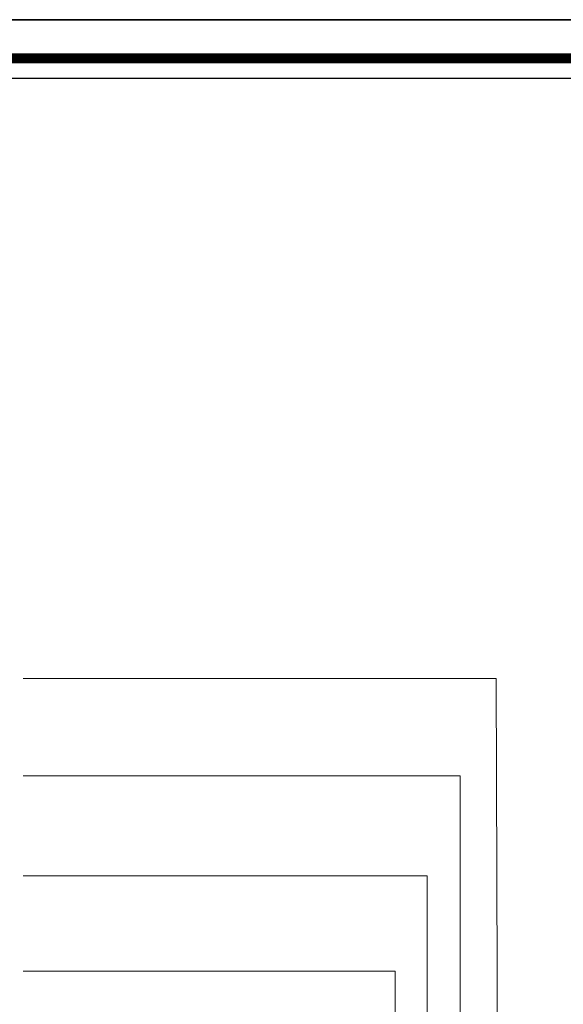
# Model space of a CAD drawing. Header units: metres. Extents: x -18 to 342, y 4 to 63.
# Tile 31 of 173: x 28.96 to 36.55, y 49.74 to 63.48. Entities that reach past the tile are written whole.
import ezdxf

# ---------------------------------------------------------------- set-up
doc = ezdxf.new("R2010")
doc.units = ezdxf.units.M
doc.header["$MEASUREMENT"] = 0
doc.layers.add('PDF3_KADR', color=7, linetype='Continuous')
doc.layers.add('PDF3_textt', color=7, linetype='Continuous')

msp = doc.modelspace()

# ---------------------------------------------------------------- linework, layer by layer
at = {"layer": 'PDF3_KADR', "lineweight": 25}
for points in [[(-17.747, 4.013), (66.343, 4.013), (66.343, 63.476), (-17.747, 63.476)], [(-17.747, 63.476), (66.343, 63.476), (66.343, 4.013), (-17.747, 4.013)], [(-16.929, 4.832), (65.399, 4.832), (65.399, 62.657), (-16.929, 62.657)]]:
    msp.add_lwpolyline(points, close=True, dxfattribs=at)
at = {"layer": 'PDF3_KADR', "lineweight": 0, "const_width": 0.135}
msp.add_lwpolyline([(-17.208, 62.937), (-17.208, 4.552), (65.669, 4.552), (65.669, 62.937)], close=True, dxfattribs=at)
at = {"layer": 'PDF3_textt', "lineweight": 20}
for points in [[(35.629, 48.779), (35.61, 54.288), (29.012, 54.288)], [(35.109, 47.045), (35.109, 52.93), (29.012, 52.93)], [(34.647, 46.361), (34.647, 51.533), (29.012, 51.533)], [(34.194, 46.044), (34.204, 50.204), (29.012, 50.204)]]:
    msp.add_lwpolyline(points, dxfattribs=at)

doc.saveas('drawing.dxf')
